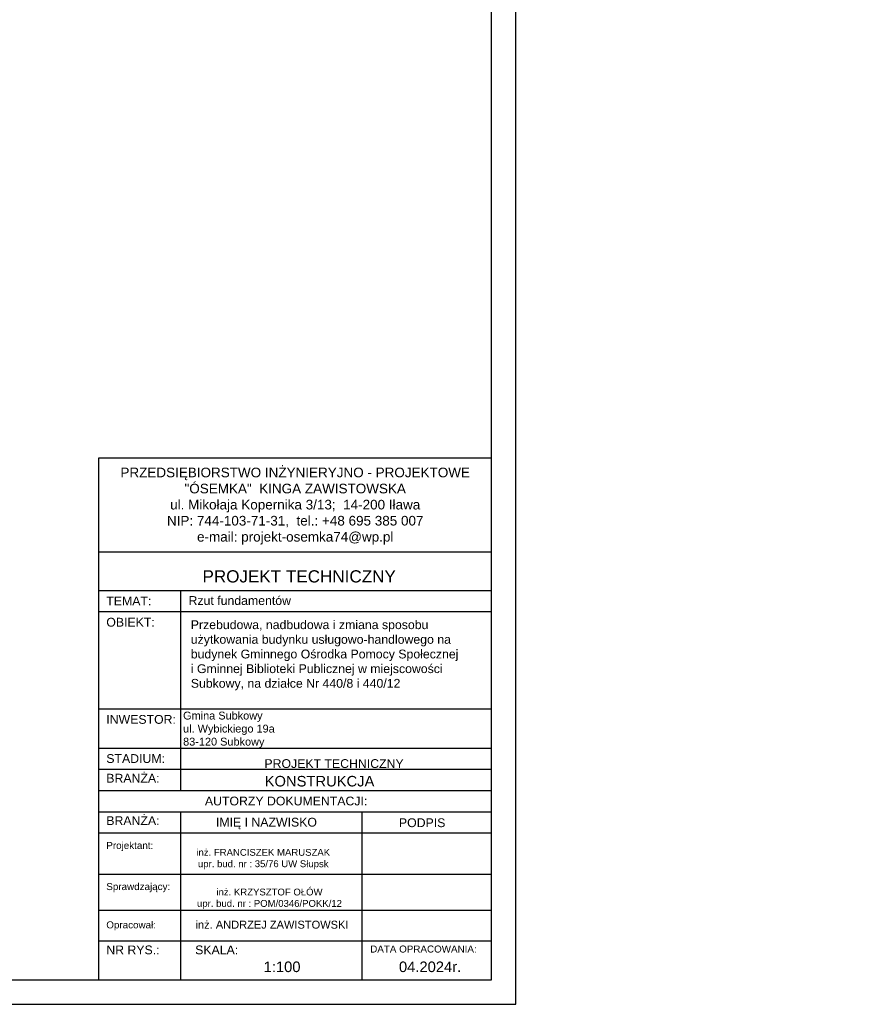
# Model space of a CAD drawing. Header units: millimetres. Extents: x 6528 to 149658, y 3342 to 12852.
# Tile 35 of 122: x 46310 to 48026, y 4720 to 6736. Entities that reach past the tile are written whole.
import ezdxf

# ---------------------------------------------------------------- set-up
doc = ezdxf.new("R2010")
doc.units = ezdxf.units.MM
doc.layers.add('R-TAB', color=1, linetype='Continuous')
doc.styles.get("Standard").update_dxf_attribs({"font": 'arial.ttf'})

msp = doc.modelspace()

# ---------------------------------------------------------------- linework, layer by layer
for p, q in [((47325.13726519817, 4720.114071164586), (47325.13726519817, 8920.114071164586)), ((47275.13726519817, 4770.114071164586), (47275.13726519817, 8870.114071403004)), ((41435.13726519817, 4770.114071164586), (47275.13726519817, 4770.114071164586)), ((41385.13726519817, 4720.114071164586), (47325.13726519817, 4720.114071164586))]:
    msp.add_line(p, q)
at = {"layer": 'R-TAB', "color": 0}
for p, q in [((46471.67016505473, 5838.624248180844), (47275.13726519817, 5838.624248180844)), ((46471.67016505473, 4898.236783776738), (46471.67016505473, 5838.624248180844)), ((46471.67016505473, 5646.585671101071), (47275.13726519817, 5646.585671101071)), ((46471.67016505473, 5567.610671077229), (47275.13726519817, 5567.610671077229)), ((46639.27297305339, 5157.87038782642), (46639.27297305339, 5567.610671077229)), ((46471.67016505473, 5524.174421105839), (47275.13726519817, 5524.174421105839)), ((46471.67016505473, 5325.214937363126), (47275.13726519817, 5325.214937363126)), ((46471.67016505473, 5244.7428877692), (47275.13726519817, 5244.7428877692)), ((46471.67016505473, 5201.30663779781), (47275.13726519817, 5201.30663779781)), ((46471.67016505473, 5157.87038782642), (47275.13726519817, 5157.87038782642)), ((46471.67016505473, 5114.434137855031), (47275.13726519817, 5114.434137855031)), ((46639.27297305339, 4898.236783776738), (46639.27297305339, 5114.434137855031)), ((47010.74512743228, 4898.236783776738), (47010.74512743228, 5114.434137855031)), ((46471.67016505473, 5070.997887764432), (47275.13726519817, 5070.997887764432)), ((46471.67016505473, 4986.780204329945), (47275.13726519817, 4986.780204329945)), ((46471.67016505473, 4912.599046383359), (47275.13726519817, 4912.599046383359)), ((46471.67016505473, 4770.114071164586), (46471.67016505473, 4912.599046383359)), ((46471.67016505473, 4912.599046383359), (47275.13726519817, 4912.599046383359)), ((46471.67016505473, 4912.599046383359), (47275.13726519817, 4912.599046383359)), ((46471.67016505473, 4912.599046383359), (47275.13726519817, 4912.599046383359)), ((46639.27297305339, 4770.114071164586), (46639.27297305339, 4912.599046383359)), ((47010.74512743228, 4770.114071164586), (47010.74512743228, 4912.599046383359)), ((46471.67016505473, 4849.761163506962), (47275.13726519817, 4849.761163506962))]:
    msp.add_line(p, q, dxfattribs=at)

# ---------------------------------------------------------------- texts
at = {"lineweight": 0, "insert": (46659.84978698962, 5506.260118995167), "char_height": 18, "width": 610.1979330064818, "attachment_point": 1}
msp.add_mtext('\\A1;Przebudowa, nadbudowa i zmiana sposobu użytkowania budynku usługowo-handlowego na budynek Gminnego Ośrodka Pomocy Społecznej ^Ji Gminnej Biblioteki Publicznej w miejscowości Subkowy, na działce Nr 440/8 i 440/12', dxfattribs=at)
at = {"layer": 'R-TAB', "color": 0, "ltscale": 24}
for s, insert, char_height, width, attachment_point in [('PRZEDSIĘBIORSTWO INŻYNIERYJNO - PROJEKTOWE\\P"ÓSEMKA"  KINGA ZAWISTOWSKA\\Pul. Mikołaja Kopernika 3/13;  14-200 Iława\\PNIP: 744-103-71-31,  tel.: +48 695 385 007\\Pe-mail: projekt-osemka74@wp.pl', (46873.62547134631, 5740.121590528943), 19.74375, 781.7201668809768, 5), ('PROJEKT TECHNICZNY', (46683.82899379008, 5608.730339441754), 25, 1090.217896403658, 1), ('TEMAT:', (46486.91670011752, 5554.723327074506), 18, 136.7002584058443, 1), ('Rzut fundamentów', (46655.29827093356, 5555.771148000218), 18, 711.5777248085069, 1), ('OBIEKT:', (46486.91670011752, 5511.367308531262), 18, 136.7002584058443, 1), ('INWESTOR:', (46486.91670011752, 5312.407824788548), 18, 136.7002584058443, 1), ('Gmina Subkowy\\Pul. Wybickiego 19a\\P83-120 Subkowy', (46644.12444900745, 5319.194702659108), 16, 675.7762097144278, 1), ('STADIUM:', (46486.91670011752, 5232.249567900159), 18, 136.7002584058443, 1), ('PROJEKT TECHNICZNY', (46810.64047168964, 5221.928631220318), 18, 1090.217896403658, 1), ('BRANŻA:', (46486.91670011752, 5192.017268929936), 18, 136.7002584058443, 1), ('KONSTRUKCJA', (46811.09356521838, 5187.711386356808), 21.6, 490.7206424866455, 1), ('\\pi208.80059;AUTORZY DOKUMENTACJI:', (46479.97512411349, 5145.342006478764), 18, 747.8999604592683, 1), ('BRANŻA:', (46486.91670011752, 5105.144768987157), 18, 136.7002584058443, 1), ('\\pi13.924;IMIĘ I NAZWISKO', (46697.45313357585, 5101.962522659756), 18, 253.4201483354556, 1), ('PODPIS', (47085.96790265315, 5100.858920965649), 18, 136.7002584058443, 1), ('Projektant:', (46486.91670011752, 5052.567491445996), 14.4, 136.7002584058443, 1), ('{\\fArial|b0|i0|c0|p34;inż. FRANCISZEK MARUSZAK\\Pupr. bud. nr : 35/76 UW Słupsk}', (46808.15791630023, 5038.205228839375), 14, 286.9290847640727, 2), ('Sprawdzający:', (46486.91670011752, 4968.34980801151), 14.4, 136.7002584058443, 1), ('inż. KRZYSZTOF OŁÓW\\Pupr. bud. nr : POM/0346/POKK/12', (46820.9600548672, 4956.984795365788), 14, 326.2623464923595, 2), ('inż. ANDRZEJ ZAWISTOWSKI', (46826.07669924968, 4874.820973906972), 16.2, 346.4996319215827, 8), ('Opracował:', (46486.91670011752, 4889.974629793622), 14.4, 136.7002584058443, 1), ('NR RYS.:', (46486.91670011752, 4840.471794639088), 18, 136.7002584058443, 1), ('SKALA:', (46668.83558248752, 4840.471794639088), 18, 136.7002584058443, 1), ('DATA OPRACOWANIA:', (47027.15699338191, 4840.471794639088), 14.4, 278.3072259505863, 1), ('1:100', (46808.96609997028, 4807.718709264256), 21.6, 136.7002584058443, 1), ('04.2024r.', (47085.96790265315, 4807.718709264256), 21.6, 136.7002584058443, 1)]:
    msp.add_mtext(s, dxfattribs=dict(at, insert=insert, char_height=char_height, width=width, attachment_point=attachment_point))

doc.saveas('drawing.dxf')
